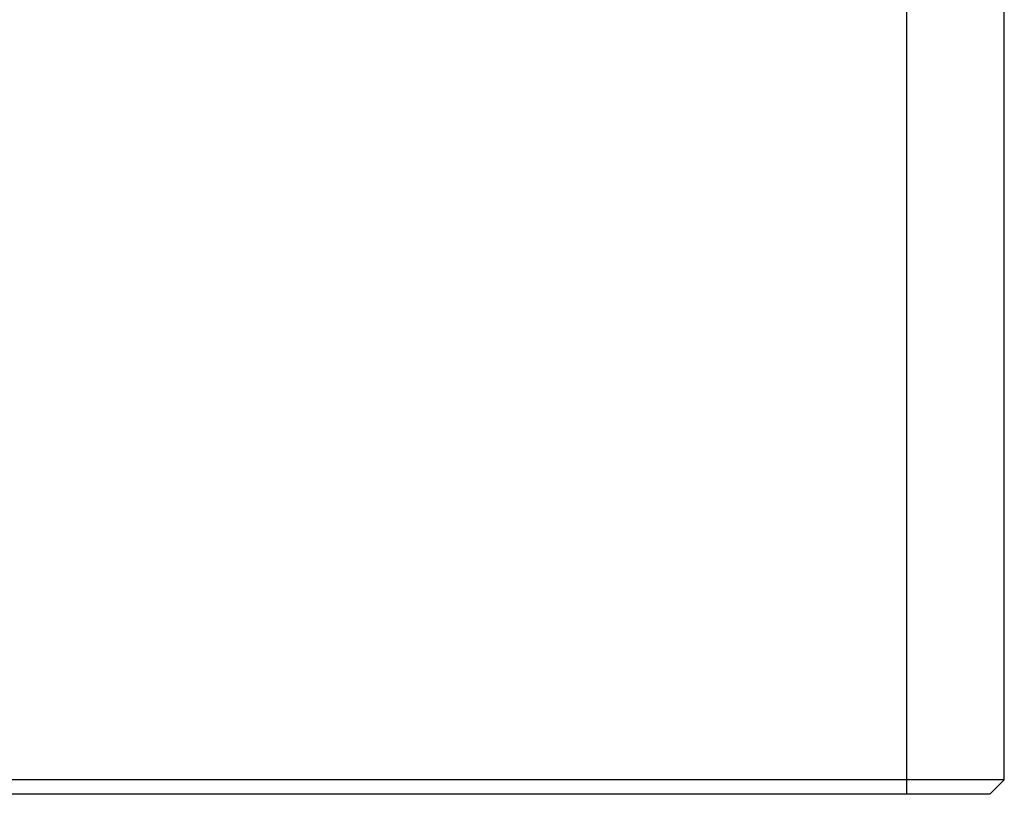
# Model space of a CAD drawing. Header units: inches. Extents: x 0 to 22, y 0 to 17.
# Tile 98 of 106: x 19.534 to 19.736, y 6.379 to 6.538. Entities that reach past the tile are written whole.
import ezdxf

# ---------------------------------------------------------------- set-up
doc = ezdxf.new("R2010")
doc.units = ezdxf.units.IN
doc.header["$LTSCALE"] = 1.21
doc.header["$MEASUREMENT"] = 0
doc.layers.get('0').update_dxf_attribs({"linetype": 'CONTINUOUS'})

msp = doc.modelspace()

# ---------------------------------------------------------------- linework, layer by layer
at = {"color": 7, "linetype": 'CONTINUOUS'}
for p, q in [((19.71629, 6.37892), (19.71629, 6.75892)), ((19.73629, 6.38192), (19.73629, 6.75592)), ((19.73629, 6.38192), (14.53629, 6.38192)), ((19.73329, 6.37892), (19.73629, 6.38192)), ((19.73329, 6.37892), (14.53929, 6.37892))]:
    msp.add_line(p, q, dxfattribs=at)

doc.saveas('drawing.dxf')
